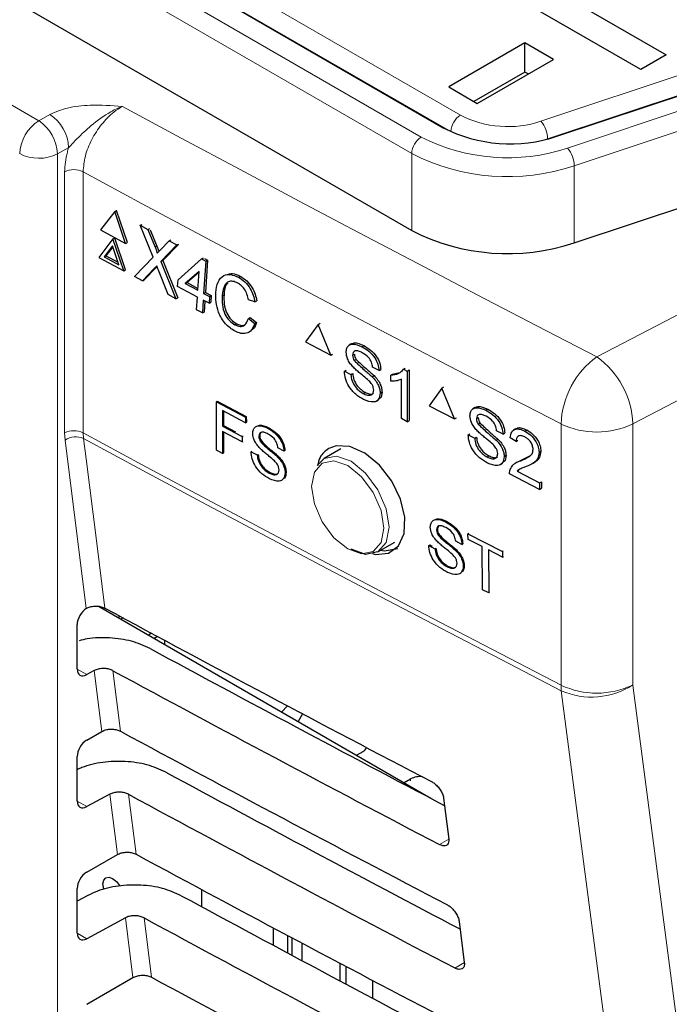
# Paper-space layout 'Blatt2' of a CAD drawing. Header units: millimetres. Extents: x 5 to 418, y 2 to 292.
# Tile 30 of 60: x 78 to 90, y 147 to 165. Entities that reach past the tile are written whole.
import ezdxf

# ---------------------------------------------------------------- set-up
doc = ezdxf.new("R2010")
doc.units = ezdxf.units.MM

psp = doc.layouts.new('Blatt2')

# ---------------------------------------------------------------- linework, layer by layer
at = {"color": 7, "linetype": 'Continuous', "lineweight": 25}
for p, q in [((53.063, 181.807), (85.912, 162.843)), ((52.586, 179.836), (85.328, 160.935)), ((86.161, 166.439), (90.05, 164.194)), ((89.583, 163.924), (85.694, 166.169)), ((88.024, 162.683), (95.495, 165.173)), ((87.43, 164.416), (86.016, 163.6)), ((87.96, 164.11), (87.43, 164.416)), ((87.43, 163.876), (87.43, 164.416)), ((86.546, 163.293), (87.96, 164.11)), ((90.05, 164.194), (89.583, 163.924)), ((87.43, 163.876), (86.483, 163.33)), ((87.493, 163.84), (87.43, 163.876)), ((86.016, 163.6), (86.546, 163.293)), ((88.346, 160.705), (95.484, 163.085)), ((79.813, 161.286), (79.55, 160.945)), ((79.813, 161.286), (79.847, 161.304)), ((80.016, 160.695), (79.813, 161.286)), ((80.05, 160.713), (79.847, 161.304)), ((80.288, 161.032), (80.321, 161.049)), ((80.528, 160.438), (80.288, 161.032)), ((80.288, 161.032), (80.431, 160.955)), ((80.431, 160.955), (80.464, 160.972)), ((80.431, 160.955), (80.563, 160.629)), ((79.78, 160.778), (79.518, 160.436)), ((79.55, 160.945), (80.016, 160.695)), ((79.78, 160.778), (79.814, 160.795)), ((79.983, 160.187), (79.78, 160.778)), ((80.017, 160.205), (79.814, 160.795)), ((80.475, 160.95), (80.597, 160.647)), ((79.772, 160.65), (79.617, 160.449)), ((79.779, 160.632), (79.651, 160.466)), ((79.892, 160.301), (79.772, 160.65)), ((80.016, 160.695), (80.05, 160.713)), ((80.662, 160.576), (80.824, 160.745)), ((80.969, 160.667), (80.672, 160.359)), ((80.99, 160.671), (80.706, 160.377)), ((80.824, 160.745), (80.857, 160.762)), ((80.824, 160.745), (80.969, 160.667)), ((80.969, 160.667), (81.002, 160.684)), ((79.518, 160.436), (79.983, 160.187)), ((79.617, 160.449), (79.651, 160.466)), ((79.617, 160.449), (79.892, 160.301)), ((79.651, 160.466), (79.877, 160.345)), ((80.183, 160.08), (80.528, 160.438)), ((80.99, 160.023), (81.428, 160.408)), ((81.428, 160.408), (81.462, 160.426)), ((81.428, 160.408), (81.504, 160.368)), ((81.481, 160.416), (81.538, 160.386)), ((80.549, 160.231), (80.328, 160.002)), ((80.583, 160.249), (80.362, 160.02)), ((80.597, 160.265), (80.583, 160.249)), ((80.672, 160.359), (80.706, 160.377)), ((80.672, 160.359), (80.95, 159.669)), ((80.706, 160.377), (80.984, 159.687)), ((81.504, 160.368), (81.465, 159.768)), ((81.538, 160.386), (81.499, 159.786)), ((81.504, 160.368), (81.538, 160.386)), ((79.983, 160.187), (80.017, 160.205)), ((80.328, 160.002), (80.183, 160.08)), ((80.807, 159.746), (80.624, 160.2)), ((81.38, 160.177), (81.123, 159.951)), ((81.379, 160.164), (81.157, 159.969)), ((81.357, 159.826), (81.38, 160.177)), ((82.11, 160.069), (82.144, 160.087)), ((80.328, 160.002), (80.362, 160.02)), ((80.982, 159.898), (80.99, 160.023)), ((81.349, 159.701), (80.982, 159.898)), ((81.123, 159.951), (81.157, 159.969)), ((81.123, 159.951), (81.357, 159.826)), ((81.157, 159.969), (81.359, 159.861)), ((80.95, 159.669), (80.807, 159.746)), ((80.95, 159.669), (80.984, 159.687)), ((81.334, 159.463), (81.349, 159.701)), ((81.465, 159.768), (81.499, 159.786)), ((81.465, 159.768), (81.573, 159.71)), ((81.499, 159.786), (81.607, 159.728)), ((81.573, 159.71), (81.565, 159.585)), ((81.573, 159.71), (81.607, 159.728)), ((81.607, 159.728), (81.599, 159.603)), ((81.809, 159.721), (81.843, 159.739)), ((81.457, 159.643), (81.442, 159.405)), ((81.565, 159.585), (81.457, 159.643)), ((81.489, 159.626), (81.476, 159.423)), ((81.565, 159.585), (81.599, 159.603)), ((82.417, 159.612), (82.296, 159.646)), ((82.417, 159.612), (82.451, 159.629)), ((81.442, 159.405), (81.334, 159.463)), ((81.442, 159.405), (81.476, 159.423)), ((82.296, 159.304), (82.33, 159.322)), ((82.33, 159.322), (82.447, 159.226)), ((82.044, 159.186), (82.078, 159.204)), ((82.296, 159.304), (82.413, 159.208)), ((82.413, 159.208), (82.447, 159.226)), ((83.593, 159.193), (83.358, 158.868)), ((83.593, 159.193), (83.626, 159.214)), ((83.828, 158.621), (83.593, 159.193)), ((83.358, 158.868), (83.828, 158.621)), ((84.203, 158.831), (84.166, 158.807)), ((84.406, 158.778), (84.439, 158.799)), ((83.828, 158.621), (83.86, 158.642)), ((84.231, 158.622), (84.263, 158.642)), ((84.261, 158.523), (84.294, 158.543)), ((84.721, 158.336), (84.601, 158.399)), ((84.078, 158.324), (84.111, 158.345)), ((84.078, 158.324), (84.198, 158.261)), ((84.198, 158.261), (84.231, 158.282)), ((84.596, 158.221), (84.628, 158.242)), ((84.721, 158.336), (84.754, 158.356)), ((84.939, 158.251), (84.972, 158.272)), ((84.939, 158.14), (84.939, 158.251)), ((84.973, 158.272), (85.108, 158.303)), ((85.174, 158.362), (85.208, 158.383)), ((85.174, 158.362), (85.245, 158.325)), ((85.245, 158.325), (85.278, 158.347)), ((85.245, 158.325), (85.245, 157.386)), ((85.278, 158.347), (85.278, 157.408)), ((85.136, 157.444), (85.136, 158.175)), ((85.888, 158.012), (85.921, 158.033)), ((84.429, 157.911), (84.462, 157.932)), ((84.743, 157.916), (84.776, 157.937)), ((85.888, 158.012), (85.652, 157.685)), ((86.125, 157.44), (85.888, 158.012)), ((81.701, 157.759), (81.717, 157.769)), ((81.703, 156.86), (81.701, 157.759)), ((81.701, 157.759), (82.24, 157.473)), ((81.717, 157.769), (82.257, 157.484)), ((84.674, 157.77), (84.711, 157.794)), ((85.652, 157.685), (86.125, 157.44)), ((82.241, 157.369), (81.815, 157.595)), ((81.815, 157.595), (81.816, 157.306)), ((81.832, 157.586), (81.833, 157.317)), ((82.24, 157.473), (82.257, 157.484)), ((82.257, 157.484), (82.258, 157.38)), ((86.501, 157.651), (86.464, 157.627)), ((86.706, 157.599), (86.739, 157.62)), ((81.816, 157.306), (81.833, 157.317)), ((81.816, 157.306), (82.179, 157.114)), ((81.833, 157.317), (82.054, 157.2)), ((82.24, 157.473), (82.241, 157.369)), ((82.241, 157.369), (82.258, 157.38)), ((85.245, 157.386), (85.136, 157.444)), ((85.245, 157.386), (85.278, 157.408)), ((86.125, 157.44), (86.157, 157.461)), ((86.53, 157.442), (86.562, 157.463)), ((86.561, 157.343), (86.593, 157.364)), ((82.179, 157.011), (81.816, 157.203)), ((81.816, 157.203), (81.817, 156.8)), ((81.833, 157.194), (81.834, 156.81)), ((82.179, 157.114), (82.196, 157.125)), ((82.49, 157.115), (82.507, 157.126)), ((82.656, 157.265), (82.673, 157.275)), ((86.377, 157.144), (86.409, 157.165)), ((86.377, 157.144), (86.497, 157.082)), ((87.024, 157.158), (86.903, 157.22)), ((87.024, 157.158), (87.056, 157.179)), ((87.254, 157.256), (87.217, 157.233)), ((87.429, 157.212), (87.462, 157.233)), ((82.179, 157.114), (82.179, 157.011)), ((82.179, 157.011), (82.196, 157.021)), ((82.519, 157.02), (82.536, 157.031)), ((86.497, 157.082), (86.529, 157.103)), ((86.897, 157.043), (86.929, 157.064)), ((87.265, 157.021), (87.155, 157.09)), ((87.265, 157.021), (87.297, 157.042)), ((81.817, 156.8), (81.703, 156.86)), ((81.817, 156.8), (81.834, 156.81)), ((82.346, 156.831), (82.362, 156.841)), ((82.346, 156.831), (82.46, 156.77)), ((82.46, 156.77), (82.476, 156.781)), ((82.957, 156.841), (82.843, 156.901)), ((82.957, 156.841), (82.974, 156.851)), ((84.013, 156.882), (83.701, 156.702)), ((86.729, 156.733), (86.762, 156.753)), ((87.045, 156.739), (87.078, 156.76)), ((87.386, 156.686), (87.532, 156.759)), ((87.692, 156.816), (87.726, 156.838)), ((82.838, 156.731), (82.855, 156.742)), ((83.574, 156.576), (83.701, 156.702)), ((86.977, 156.593), (87.013, 156.616)), ((87.283, 156.637), (87.246, 156.614)), ((87.353, 156.664), (87.386, 156.685)), ((87.581, 156.616), (87.618, 156.64)), ((82.68, 156.435), (82.697, 156.445)), ((82.979, 156.44), (82.996, 156.45)), ((87.703, 156.131), (87.144, 156.421)), ((87.285, 156.468), (87.318, 156.489)), ((87.285, 156.468), (87.703, 156.251)), ((87.703, 156.251), (87.737, 156.273)), ((87.703, 156.251), (87.703, 156.131)), ((87.737, 156.273), (87.737, 156.152)), ((87.703, 156.131), (87.737, 156.152)), ((85.955, 155.531), (85.971, 155.542)), ((85.788, 155.378), (85.805, 155.389)), ((85.818, 155.283), (85.835, 155.294)), ((86.373, 155.307), (86.39, 155.317)), ((86.374, 155.202), (86.373, 155.307)), ((86.373, 155.307), (87.013, 154.981)), ((84.701, 154.97), (85.013, 155.15)), ((86.26, 155.111), (86.145, 155.169)), ((86.26, 155.111), (86.277, 155.121)), ((86.636, 155.069), (86.374, 155.202)), ((85.645, 155.09), (85.662, 155.101)), ((85.645, 155.09), (85.76, 155.031)), ((85.662, 155.101), (85.71, 155.076)), ((85.76, 155.031), (85.777, 155.042)), ((86.141, 154.999), (86.157, 155.009)), ((86.644, 154.271), (86.636, 155.069)), ((87.014, 154.877), (86.752, 155.011)), ((86.752, 155.011), (86.759, 154.213)), ((87.013, 154.981), (87.029, 154.992)), ((87.013, 154.981), (87.014, 154.877)), ((87.014, 154.877), (87.03, 154.888)), ((85.985, 154.699), (86.001, 154.709)), ((86.285, 154.709), (86.301, 154.719)), ((86.759, 154.213), (86.644, 154.271)), ((86.759, 154.213), (86.775, 154.223)), ((79.286, 153.923), (79.293, 153.926)), ((79.512, 153.963), (85.683, 150.4)), ((79.89, 153.789), (79.89, 153.744)), ((79.968, 153.747), (79.926, 153.723)), ((79.116, 152.8), (79.116, 153.624)), ((80.499, 153.462), (80.439, 153.427)), ((80.609, 153.403), (80.545, 153.366)), ((80.739, 153.333), (80.739, 153.254)), ((79.432, 152.769), (79.293, 152.695)), ((83.021, 152.116), (82.913, 151.999)), ((83.3, 151.969), (83.218, 151.823)), ((79.293, 151.477), (79.575, 151.64)), ((79.116, 150.351), (79.116, 151.174)), ((84.301, 151.198), (84.424, 151.269)), ((85.308, 150.758), (85.185, 150.688)), ((79.722, 150.476), (79.293, 150.245)), ((85.919, 150.405), (86.015, 149.643)), ((79.293, 149.027), (79.863, 149.356)), ((79.116, 147.901), (79.116, 148.725)), ((79.317, 148.597), (79.116, 148.489)), ((81.423, 148.709), (81.423, 148.391)), ((80.012, 148.182), (79.293, 147.795)), ((82.759, 147.672), (82.759, 147.996)), ((86.208, 148.117), (86.304, 147.354)), ((83.019, 147.857), (83.019, 147.533)), ((83.108, 147.486), (83.108, 147.81)), ((83.29, 147.714), (83.29, 147.389)), ((84, 147.01), (84, 147.338)), ((84.106, 147.282), (84.106, 146.953)), ((79.293, 146.578), (80.152, 147.073)), ((84.601, 147.021), (84.601, 146.69))]:
    psp.add_line(p, q, dxfattribs=at)
at = {"color": 7, "linetype": 'Continuous', "lineweight": 18}
for p, q in [((52.763, 181.572), (85.505, 162.67)), ((85.328, 162.364), (52.586, 181.265)), ((56.117, 175.839), (78.403, 162.973)), ((70.733, 172.023), (86.232, 163.076)), ((86.055, 162.773), (70.553, 171.723)), ((87.727, 162.962), (95.198, 165.452)), ((95.323, 165.126), (87.852, 162.637)), ((88.221, 162.464), (95.359, 164.843)), ((95.484, 164.514), (88.346, 162.134)), ((78.403, 162.973), (78.612, 163.09)), ((86.094, 162.752), (86.055, 162.773)), ((86.055, 162.773), (86.055, 162.769)), ((87.852, 162.637), (87.798, 162.619)), ((87.852, 162.637), (87.852, 162.632)), ((88.765, 158.593), (96.533, 162.63)), ((78.959, 162.474), (78.75, 162.357)), ((78.75, 162.357), (78.75, 128.198)), ((85.328, 160.935), (85.328, 162.364)), ((88.346, 162.134), (88.346, 160.705)), ((78.884, 157.179), (78.884, 162.023)), ((79.228, 162.025), (79.228, 157.18)), ((97.241, 161.405), (89.434, 157.347)), ((80.563, 160.629), (80.597, 160.647)), ((80.549, 160.231), (80.583, 160.249)), ((88.1, 152.5), (88.1, 157.345)), ((89.434, 157.347), (89.434, 152.502)), ((78.892, 157.048), (78.884, 157.179)), ((79.228, 157.18), (79.235, 157.075)), ((79.286, 153.923), (78.892, 157.048)), ((79.116, 152.797), (79.293, 152.695)), ((79.575, 151.64), (79.432, 152.769)), ((79.779, 152.769), (79.921, 151.645)), ((85.308, 150.721), (85.308, 150.758)), ((79.863, 149.356), (79.722, 150.476)), ((80.069, 150.475), (80.209, 149.362)), ((79.116, 150.347), (79.293, 150.245)), ((86.015, 149.639), (85.842, 149.542)), ((80.152, 147.073), (80.012, 148.182)), ((80.358, 148.181), (80.498, 147.079)), ((79.116, 147.897), (79.293, 147.795)), ((86.305, 147.351), (86.127, 147.251))]:
    psp.add_line(p, q, dxfattribs=at)
at = {"color": 7, "linetype": 'Continuous', "lineweight": 18, "flags": 128}
for points in [[(79.958, 163.238), (81.048, 162.651), (82.141, 162.065), (83.238, 161.482), (84.337, 160.9), (85.44, 160.32), (86.545, 159.743), (87.654, 159.167), (88.765, 158.593)], [(88.1, 157.345), (86.98, 157.924), (85.864, 158.504), (84.75, 159.086), (83.64, 159.67), (82.532, 160.256), (81.428, 160.844), (80.326, 161.433), (79.228, 162.025)], [(79.228, 157.18), (80.326, 156.589), (81.428, 155.999), (82.532, 155.411), (83.64, 154.825), (84.75, 154.241), (85.864, 153.659), (86.98, 153.079), (88.1, 152.5)], [(79.235, 157.075), (79.282, 156.697), (79.473, 155.185), (79.632, 153.928)], [(88.105, 152.396), (86.986, 152.974), (85.87, 153.554), (84.756, 154.136), (83.646, 154.72), (82.538, 155.306), (81.434, 155.894), (80.333, 156.484), (79.235, 157.075)], [(84.139, 155.027), (84.395, 154.937), (84.613, 154.98), (84.758, 155.147), (84.809, 155.413), (84.758, 155.739), (84.613, 156.074), (84.395, 156.367), (84.139, 156.574), (83.882, 156.663), (83.665, 156.621), (83.52, 156.453), (83.469, 156.187), (83.52, 155.861), (83.665, 155.527), (83.882, 155.233), (84.139, 155.027)], [(83.701, 156.702), (83.701, 156.702), (83.931, 156.747), (84.201, 156.653), (84.472, 156.434), (84.701, 156.125), (84.854, 155.771), (84.908, 155.428), (84.854, 155.146), (84.701, 154.97), (84.701, 154.97)], [(91.646, 125.345), (91.447, 126.86), (90.654, 132.922), (88.105, 152.396)], [(89.434, 152.502), (91.205, 138.972), (92.974, 125.452)]]:
    psp.add_lwpolyline(points, dxfattribs=at)
at = {"color": 7, "linetype": 'Continuous', "lineweight": 25, "flags": 128}
for points in [[(84.603, 154.943), (84.653, 154.926), (84.897, 154.949), (85.082, 155.083), (85.186, 155.314), (85.199, 155.614), (85.12, 155.95), (84.956, 156.284), (84.727, 156.58), (84.458, 156.803), (84.179, 156.928), (83.923, 156.941), (83.787, 156.891), (83.787, 156.891)], [(84.701, 154.97), (84.472, 154.925), (84.201, 155.02)], [(84.755, 155.001), (84.818, 154.992), (85.069, 155.038)], [(79.615, 148.706), (79.61, 148.723), (79.596, 148.81), (79.61, 148.881), (79.648, 148.926), (79.707, 148.938), (79.775, 148.914), (79.844, 148.858), (79.902, 148.78), (79.906, 148.773)]]:
    psp.add_lwpolyline(points, dxfattribs=at)
at = {"color": 7, "linetype": 'Continuous', "lineweight": 18}
for centre, radius, start, end in [((78.817, 162.326), 0.768, 122.6055, 177.3945), ((77.971, 162.324), 0.78, 2.4792, 56.3611), ((78.179, 162.44), 0.78, 2.4792, 56.3611), ((86.44, 162.751), 0.385, 122.6523, 176.7703), ((87.115, 164.805), 1.942, 242.9385, 288.3691), ((87.333, 162.624), 0.519, 1.3792, 40.6263), ((85.712, 162.346), 0.384, 122.6055, 177.3945), ((87.109, 165.811), 3.527, 242.9385, 288.3691), ((87.827, 162.126), 0.519, 0.9539, 40.6395), ((78.403, 163.045), 0.77, 242.6565, 296.7662), ((87.111, 165.853), 3.919, 242.9385, 288.3691), ((79.058, 161.678), 0.387, 63.8368, 116.6779), ((89.718, 157.283), 1.619, 126.0261, 177.8015), ((87.824, 157.284), 1.612, 2.2312, 54.2597), ((88.765, 158.758), 1.562, 244.78, 295.3751), ((79.058, 156.833), 0.387, 63.8368, 116.6779), ((79.088, 156.759), 0.349, 65.0933, 124.1373), ((88.765, 153.913), 1.562, 244.78, 295.3751), ((88.997, 152.499), 0.897, 179.8785, 186.5632), ((88.671, 153.688), 1.41, 246.3585, 302.7876)]:
    psp.add_arc(centre, radius, start, end, dxfattribs=at)
at = {"color": 7, "linetype": 'Continuous', "lineweight": 25}
for centre, radius, start, end in [((87.16, 165.286), 2.743, 242.9385, 288.3691), ((87.111, 164.425), 3.919, 242.9385, 288.3691), ((84.357, 151.399), 0.146, 296.9982, 336.5981), ((85.482, 150.427), 0.375, 83.0931, 117.6932)]:
    psp.add_arc(centre, radius, start, end, dxfattribs=at)
for centre, major_axis, ratio, start_param, end_param in [((79.296, 153.724), (0.128, 0.215), 0.587369, 0.847258, 2.36515), ((421.746, 372.039), (500.587, 7.703), 0.587275, 3.950946, 3.967413), ((420.098, 355.62), (497.046, -7.384), 0.567125, 3.968584, 3.983526), ((79.296, 152.9), (0.128, 0.215), 0.587369, 2.36515, 3.918493), ((420.097, 355.619), (498.055, -7.399), 0.567125, 3.968582, 3.985126), ((421.745, 369.589), (500.185, 7.697), 0.587275, 3.950986, 3.967453), ((79.296, 151.274), (0.128, 0.215), 0.587369, 0.811807, 2.36515), ((420.099, 353.171), (496.644, -7.378), 0.567125, 3.968625, 3.983579), ((420.097, 353.17), (497.653, -7.393), 0.567125, 3.968623, 3.985166), ((79.296, 150.451), (0.128, 0.215), 0.587369, 2.36515, 3.918493), ((421.745, 367.139), (499.784, 7.691), 0.587275, 3.951027, 3.967493), ((79.296, 148.825), (0.128, 0.215), 0.587369, 0.811807, 2.36515), ((420.1, 350.722), (496.243, -7.372), 0.567125, 3.968666, 3.983632), ((420.098, 350.721), (497.252, -7.387), 0.567125, 3.968664, 3.985207), ((79.296, 148.001), (0.128, 0.215), 0.587369, 2.36515, 3.918493), ((421.744, 364.689), (499.382, 7.684), 0.587275, 3.951067, 3.967532)]:
    psp.add_ellipse(centre, major_axis=major_axis, ratio=ratio, start_param=start_param, end_param=end_param, dxfattribs=at)
at = {"color": 7, "linetype": 'Continuous', "lineweight": 18}
for points, knots in [([(78.612, 163.09), (78.715, 163.134), (78.935, 163.229), (79.415, 163.273), (79.757, 163.252), (79.956, 163.238), (79.958, 163.238)], [0, 0, 0, 0, 0.270433, 0.574379, 0.997264, 1, 1, 1, 1]), ([(79.958, 163.238), (79.956, 163.238), (79.883, 163.211), (79.683, 163.117), (79.397, 162.906), (79.141, 162.672), (79.01, 162.529), (78.959, 162.474)], [0, 0, 0, 0, 0.003577, 0.201161, 0.547594, 0.825502, 1, 1, 1, 1]), ([(79.958, 163.238), (79.904, 163.205), (79.768, 163.121), (79.563, 162.911), (79.378, 162.626), (79.252, 162.313), (79.236, 162.121), (79.228, 162.025)], [0, 0, 0, 0, 0.142149, 0.356934, 0.571413, 0.78572, 1, 1, 1, 1]), ([(78.884, 162.023), (78.892, 162.143), (78.903, 162.29), (78.95, 162.445), (78.959, 162.474)], [0, 0, 0, 0, 0.818315, 1, 1, 1, 1])]:
    psp.add_open_spline(points, degree=3, knots=knots, dxfattribs=at)
at = {"color": 7, "linetype": 'Continuous', "lineweight": 25}
for points, knots in [([(80.563, 160.629), (80.571, 160.608), (80.583, 160.577), (80.597, 160.538), (80.599, 160.521), (80.601, 160.513)], [0, 0, 0, 0, 0.561277, 0.781763, 1, 1, 1, 1]), ([(80.597, 160.647), (80.605, 160.626), (80.616, 160.595), (80.63, 160.561), (80.631, 160.549), (80.632, 160.546)], [0, 0, 0, 0, 0.642738, 0.895224, 1, 1, 1, 1]), ([(80.601, 160.513), (80.612, 160.525), (80.632, 160.546), (80.653, 160.567), (80.662, 160.576)], [0, 0, 0, 0, 0.56, 1, 1, 1, 1]), ([(80.593, 160.277), (80.584, 160.268), (80.57, 160.253), (80.555, 160.238), (80.549, 160.231)], [0, 0, 0, 0, 0.560002, 1, 1, 1, 1]), ([(80.624, 160.2), (80.618, 160.214), (80.607, 160.24), (80.597, 160.265), (80.593, 160.277)], [0, 0, 0, 0, 0.56, 1, 1, 1, 1]), ([(81.69, 159.784), (81.699, 159.852), (81.717, 159.988), (81.822, 160.11), (81.966, 160.13), (82.062, 160.089), (82.11, 160.069)], [0, 0, 0, 0, 0.280492, 0.55957, 0.779615, 1, 1, 1, 1]), ([(81.926, 160.124), (81.951, 160.13), (82.017, 160.146), (82.095, 160.11), (82.144, 160.087)], [0, 0, 0, 0, 0.372035, 1, 1, 1, 1]), ([(82.11, 160.069), (82.151, 160.043), (82.233, 159.992), (82.33, 159.867), (82.391, 159.735), (82.408, 159.653), (82.417, 159.612)], [0, 0, 0, 0, 0.280081, 0.559449, 0.779549, 1, 1, 1, 1]), ([(82.144, 160.087), (82.185, 160.061), (82.267, 160.01), (82.364, 159.885), (82.425, 159.753), (82.442, 159.671), (82.451, 159.629)], [0, 0, 0, 0, 0.2800806, 0.5594487, 0.7795488, 1, 1, 1, 1]), ([(82.097, 159.96), (82.067, 159.973), (82.007, 160), (81.924, 159.991), (81.835, 159.915), (81.82, 159.801), (81.809, 159.721)], [0, 0, 0, 0, 0.187223, 0.373906, 0.560736, 1, 1, 1, 1]), ([(81.908, 159.957), (81.906, 159.955), (81.855, 159.914), (81.849, 159.825), (81.843, 159.739)], [0, 0, 0, 0, 0.04544, 1, 1, 1, 1]), ([(82.296, 159.646), (82.289, 159.681), (82.274, 159.752), (82.226, 159.849), (82.162, 159.92), (82.119, 159.946), (82.097, 159.96)], [0, 0, 0, 0, 0.280553, 0.559739, 0.779654, 1, 1, 1, 1]), ([(82.048, 159.068), (81.985, 159.107), (81.86, 159.185), (81.737, 159.405), (81.69, 159.609), (81.69, 159.726), (81.69, 159.784)], [0, 0, 0, 0, 0.279955, 0.558088, 0.778912, 1, 1, 1, 1]), ([(81.809, 159.721), (81.808, 159.668), (81.806, 159.561), (81.846, 159.394), (81.939, 159.258), (82.009, 159.21), (82.044, 159.186)], [0, 0, 0, 0, 0.281245, 0.560716, 0.780138, 1, 1, 1, 1]), ([(81.843, 159.739), (81.842, 159.685), (81.84, 159.578), (81.88, 159.412), (81.972, 159.276), (82.043, 159.228), (82.078, 159.204)], [0, 0, 0, 0, 0.281245, 0.560716, 0.780138, 1, 1, 1, 1]), ([(82.044, 159.186), (82.077, 159.173), (82.142, 159.145), (82.246, 159.175), (82.277, 159.255), (82.296, 159.304)], [0, 0, 0, 0, 0.280711, 0.560905, 1, 1, 1, 1]), ([(82.413, 159.208), (82.396, 159.166), (82.362, 159.081), (82.266, 159.02), (82.155, 159.019), (82.084, 159.051), (82.048, 159.068)], [0, 0, 0, 0, 0.280256, 0.559546, 0.779589, 1, 1, 1, 1]), ([(82.078, 159.204), (82.112, 159.189), (82.172, 159.162), (82.22, 159.183), (82.241, 159.193)], [0, 0, 0, 0, 0.553095, 1, 1, 1, 1]), ([(82.447, 159.226), (82.433, 159.179), (82.416, 159.125), (82.377, 159.102), (82.372, 159.099)], [0, 0, 0, 0, 0.865837, 1, 1, 1, 1]), ([(84.111, 158.676), (84.114, 158.704), (84.119, 158.758), (84.162, 158.812), (84.254, 158.842), (84.343, 158.804), (84.406, 158.778)], [0, 0, 0, 0, 0.187029, 0.374124, 0.56114, 1, 1, 1, 1]), ([(84.204, 158.83), (84.223, 158.838), (84.287, 158.867), (84.376, 158.828), (84.44, 158.799)], [0, 0, 0, 0, 0.279492, 1, 1, 1, 1]), ([(84.406, 158.778), (84.448, 158.753), (84.532, 158.703), (84.641, 158.587), (84.708, 158.452), (84.717, 158.374), (84.721, 158.336)], [0, 0, 0, 0, 0.280797, 0.560151, 0.779877, 1, 1, 1, 1]), ([(84.44, 158.799), (84.482, 158.774), (84.566, 158.724), (84.675, 158.608), (84.741, 158.473), (84.75, 158.396), (84.755, 158.357)], [0, 0, 0, 0, 0.280797, 0.560151, 0.779877, 1, 1, 1, 1]), ([(84.236, 158.407), (84.217, 158.429), (84.179, 158.473), (84.124, 158.568), (84.116, 158.635), (84.111, 158.676)], [0, 0, 0, 0, 0.2814452, 0.5622732, 1, 1, 1, 1]), ([(84.411, 158.667), (84.388, 158.679), (84.341, 158.701), (84.28, 158.707), (84.238, 158.678), (84.233, 158.641), (84.231, 158.622)], [0, 0, 0, 0, 0.28129, 0.56082, 0.78068, 1, 1, 1, 1]), ([(84.231, 158.622), (84.232, 158.603), (84.235, 158.571), (84.253, 158.537), (84.261, 158.523)], [0, 0, 0, 0, 0.559617, 1, 1, 1, 1]), ([(84.264, 158.643), (84.266, 158.625), (84.268, 158.592), (84.287, 158.559), (84.295, 158.544)], [0, 0, 0, 0, 0.5596169, 1, 1, 1, 1]), ([(84.601, 158.399), (84.597, 158.429), (84.588, 158.49), (84.519, 158.603), (84.452, 158.643), (84.411, 158.667)], [0, 0, 0, 0, 0.281097, 0.560287, 1, 1, 1, 1]), ([(84.533, 158.147), (84.499, 158.177), (84.444, 158.226), (84.365, 158.289), (84.299, 158.344), (84.257, 158.386), (84.236, 158.407)], [0, 0, 0, 0, 0.339939, 0.560025, 0.780082, 1, 1, 1, 1]), ([(84.261, 158.523), (84.323, 158.465), (84.433, 158.36), (84.546, 158.264), (84.596, 158.221)], [0, 0, 0, 0, 0.558382, 1, 1, 1, 1]), ([(84.295, 158.544), (84.356, 158.486), (84.467, 158.382), (84.579, 158.285), (84.629, 158.242)], [0, 0, 0, 0, 0.558382, 1, 1, 1, 1]), ([(84.434, 157.8), (84.385, 157.829), (84.286, 157.886), (84.161, 158.03), (84.091, 158.189), (84.082, 158.279), (84.078, 158.324)], [0, 0, 0, 0, 0.280814, 0.559563, 0.77962, 1, 1, 1, 1]), ([(84.198, 158.261), (84.203, 158.223), (84.212, 158.147), (84.275, 158.035), (84.353, 157.957), (84.404, 157.927), (84.429, 157.911)], [0, 0, 0, 0, 0.280632, 0.5586744, 0.7791973, 1, 1, 1, 1]), ([(84.232, 158.283), (84.236, 158.244), (84.246, 158.168), (84.309, 158.057), (84.386, 157.979), (84.437, 157.948), (84.463, 157.933)], [0, 0, 0, 0, 0.280632, 0.5586744, 0.7791973, 1, 1, 1, 1]), ([(84.596, 158.221), (84.618, 158.197), (84.663, 158.148), (84.712, 158.064), (84.739, 157.984), (84.742, 157.939), (84.743, 157.916)], [0, 0, 0, 0, 0.280371, 0.559909, 0.779859, 1, 1, 1, 1]), ([(84.629, 158.242), (84.652, 158.218), (84.697, 158.169), (84.745, 158.086), (84.773, 158.005), (84.775, 157.96), (84.777, 157.938)], [0, 0, 0, 0, 0.280371, 0.559909, 0.779859, 1, 1, 1, 1]), ([(84.939, 158.251), (84.992, 158.256), (85.087, 158.266), (85.148, 158.333), (85.174, 158.362)], [0, 0, 0, 0, 0.560427, 1, 1, 1, 1]), ([(84.623, 157.973), (84.622, 157.99), (84.619, 158.024), (84.588, 158.09), (84.554, 158.126), (84.533, 158.147)], [0, 0, 0, 0, 0.280089, 0.55997, 1, 1, 1, 1]), ([(85.136, 158.175), (85.102, 158.162), (85.042, 158.138), (84.971, 158.14), (84.939, 158.14)], [0, 0, 0, 0, 0.559686, 1, 1, 1, 1]), ([(84.429, 157.911), (84.454, 157.9), (84.505, 157.876), (84.571, 157.876), (84.615, 157.911), (84.62, 157.953), (84.623, 157.973)], [0, 0, 0, 0, 0.280917, 0.560813, 0.780502, 1, 1, 1, 1]), ([(84.743, 157.916), (84.736, 157.874), (84.723, 157.79), (84.607, 157.731), (84.5, 157.774), (84.434, 157.8)], [0, 0, 0, 0, 0.279942, 0.56008, 1, 1, 1, 1]), ([(84.463, 157.933), (84.488, 157.922), (84.538, 157.899), (84.595, 157.893), (84.614, 157.911), (84.617, 157.915)], [0, 0, 0, 0, 0.449079, 0.896524, 1, 1, 1, 1]), ([(84.777, 157.938), (84.772, 157.892), (84.766, 157.828), (84.72, 157.809), (84.707, 157.803)], [0, 0, 0, 0, 0.704788, 1, 1, 1, 1]), ([(86.503, 157.65), (86.521, 157.658), (86.586, 157.687), (86.676, 157.649), (86.74, 157.621)], [0, 0, 0, 0, 0.281316, 1, 1, 1, 1]), ([(86.409, 157.496), (86.412, 157.524), (86.418, 157.579), (86.461, 157.632), (86.553, 157.663), (86.643, 157.625), (86.706, 157.599)], [0, 0, 0, 0, 0.187029, 0.374124, 0.56114, 1, 1, 1, 1]), ([(86.536, 157.228), (86.516, 157.25), (86.478, 157.293), (86.423, 157.388), (86.415, 157.455), (86.409, 157.496)], [0, 0, 0, 0, 0.281445, 0.562273, 1, 1, 1, 1]), ([(86.711, 157.488), (86.688, 157.5), (86.641, 157.522), (86.58, 157.528), (86.538, 157.499), (86.533, 157.461), (86.53, 157.442)], [0, 0, 0, 0, 0.28129, 0.56082, 0.78068, 1, 1, 1, 1]), ([(86.706, 157.599), (86.749, 157.574), (86.833, 157.525), (86.943, 157.409), (87.01, 157.274), (87.019, 157.197), (87.024, 157.158)], [0, 0, 0, 0, 0.280797, 0.560151, 0.779877, 1, 1, 1, 1]), ([(86.903, 157.22), (86.898, 157.251), (86.889, 157.312), (86.82, 157.424), (86.753, 157.464), (86.711, 157.488)], [0, 0, 0, 0, 0.281097, 0.560287, 1, 1, 1, 1]), ([(86.74, 157.621), (86.782, 157.596), (86.867, 157.546), (86.976, 157.43), (87.043, 157.296), (87.052, 157.218), (87.057, 157.179)], [0, 0, 0, 0, 0.280797, 0.560151, 0.779877, 1, 1, 1, 1]), ([(82.376, 157.167), (82.379, 157.193), (82.384, 157.246), (82.424, 157.297), (82.512, 157.326), (82.597, 157.29), (82.656, 157.265)], [0, 0, 0, 0, 0.187029, 0.374124, 0.56114, 1, 1, 1, 1]), ([(82.473, 157.312), (82.483, 157.316), (82.537, 157.339), (82.612, 157.304), (82.673, 157.275)], [0, 0, 0, 0, 0.180423, 1, 1, 1, 1]), ([(86.53, 157.442), (86.532, 157.424), (86.534, 157.391), (86.553, 157.358), (86.561, 157.343)], [0, 0, 0, 0, 0.559617, 1, 1, 1, 1]), ([(86.561, 157.343), (86.623, 157.285), (86.733, 157.182), (86.847, 157.085), (86.897, 157.043)], [0, 0, 0, 0, 0.558382, 1, 1, 1, 1]), ([(86.563, 157.464), (86.565, 157.445), (86.568, 157.413), (86.586, 157.38), (86.594, 157.365)], [0, 0, 0, 0, 0.559617, 1, 1, 1, 1]), ([(86.594, 157.365), (86.656, 157.307), (86.767, 157.203), (86.88, 157.107), (86.93, 157.064)], [0, 0, 0, 0, 0.558382, 1, 1, 1, 1]), ([(82.496, 156.91), (82.478, 156.931), (82.441, 156.973), (82.389, 157.064), (82.381, 157.128), (82.376, 157.167)], [0, 0, 0, 0, 0.281445, 0.562273, 1, 1, 1, 1]), ([(82.661, 157.159), (82.639, 157.169), (82.595, 157.191), (82.537, 157.197), (82.497, 157.169), (82.492, 157.133), (82.49, 157.115)], [0, 0, 0, 0, 0.28129, 0.56082, 0.78068, 1, 1, 1, 1]), ([(82.541, 157.191), (82.532, 157.187), (82.512, 157.175), (82.509, 157.144), (82.507, 157.126)], [0, 0, 0, 0, 0.394344, 1, 1, 1, 1]), ([(82.507, 157.126), (82.508, 157.108), (82.511, 157.077), (82.528, 157.045), (82.536, 157.031)], [0, 0, 0, 0, 0.559617, 1, 1, 1, 1]), ([(82.656, 157.265), (82.697, 157.241), (82.777, 157.193), (82.88, 157.081), (82.944, 156.952), (82.953, 156.878), (82.957, 156.841)], [0, 0, 0, 0, 0.280797, 0.560151, 0.779877, 1, 1, 1, 1]), ([(82.843, 156.901), (82.839, 156.93), (82.83, 156.989), (82.764, 157.097), (82.7, 157.135), (82.661, 157.159)], [0, 0, 0, 0, 0.281097, 0.560287, 1, 1, 1, 1]), ([(82.673, 157.275), (82.713, 157.251), (82.794, 157.203), (82.897, 157.092), (82.961, 156.963), (82.97, 156.889), (82.974, 156.851)], [0, 0, 0, 0, 0.280797, 0.560151, 0.779877, 1, 1, 1, 1]), ([(86.735, 156.621), (86.685, 156.65), (86.586, 156.707), (86.46, 156.851), (86.39, 157.009), (86.381, 157.099), (86.377, 157.144)], [0, 0, 0, 0, 0.280814, 0.559563, 0.77962, 1, 1, 1, 1]), ([(86.834, 156.969), (86.8, 156.999), (86.744, 157.047), (86.665, 157.11), (86.599, 157.165), (86.557, 157.207), (86.536, 157.228)], [0, 0, 0, 0, 0.3399393, 0.5600249, 0.7800825, 1, 1, 1, 1]), ([(87.155, 157.09), (87.161, 157.128), (87.174, 157.205), (87.248, 157.259), (87.339, 157.253), (87.399, 157.226), (87.429, 157.212)], [0, 0, 0, 0, 0.280235, 0.558893, 0.779132, 1, 1, 1, 1]), ([(87.261, 157.249), (87.27, 157.258), (87.298, 157.284), (87.374, 157.273), (87.433, 157.247), (87.463, 157.234)], [0, 0, 0, 0, 0.209748, 0.604311, 1, 1, 1, 1]), ([(87.427, 157.105), (87.403, 157.115), (87.356, 157.136), (87.299, 157.123), (87.269, 157.08), (87.266, 157.04), (87.265, 157.021)], [0, 0, 0, 0, 0.28041, 0.559489, 0.779375, 1, 1, 1, 1]), ([(87.429, 157.212), (87.467, 157.19), (87.541, 157.146), (87.63, 157.034), (87.685, 156.917), (87.69, 156.85), (87.692, 156.816)], [0, 0, 0, 0, 0.280482, 0.559644, 0.779749, 1, 1, 1, 1]), ([(87.463, 157.234), (87.5, 157.211), (87.574, 157.167), (87.664, 157.056), (87.718, 156.938), (87.723, 156.871), (87.726, 156.838)], [0, 0, 0, 0, 0.280482, 0.559644, 0.779749, 1, 1, 1, 1]), ([(82.49, 157.115), (82.491, 157.098), (82.494, 157.066), (82.512, 157.034), (82.519, 157.02)], [0, 0, 0, 0, 0.559617, 1, 1, 1, 1]), ([(82.519, 157.02), (82.554, 156.983), (82.61, 156.922), (82.696, 156.856), (82.768, 156.797), (82.815, 156.753), (82.838, 156.731)], [0, 0, 0, 0, 0.3384083, 0.5589741, 0.7795351, 1, 1, 1, 1]), ([(82.536, 157.031), (82.57, 156.994), (82.627, 156.933), (82.713, 156.867), (82.785, 156.808), (82.832, 156.764), (82.855, 156.742)], [0, 0, 0, 0, 0.338408, 0.558974, 0.779535, 1, 1, 1, 1]), ([(86.497, 157.082), (86.502, 157.043), (86.512, 156.967), (86.575, 156.856), (86.653, 156.778), (86.704, 156.748), (86.729, 156.733)], [0, 0, 0, 0, 0.280632, 0.558674, 0.779197, 1, 1, 1, 1]), ([(86.531, 157.103), (86.535, 157.065), (86.545, 156.989), (86.609, 156.878), (86.686, 156.8), (86.737, 156.769), (86.763, 156.754)], [0, 0, 0, 0, 0.280632, 0.558674, 0.779197, 1, 1, 1, 1]), ([(86.925, 156.795), (86.923, 156.812), (86.921, 156.846), (86.889, 156.911), (86.855, 156.947), (86.834, 156.969)], [0, 0, 0, 0, 0.2800885, 0.5599705, 1, 1, 1, 1]), ([(86.897, 157.043), (86.92, 157.019), (86.965, 156.97), (87.014, 156.887), (87.041, 156.807), (87.044, 156.761), (87.045, 156.739)], [0, 0, 0, 0, 0.280371, 0.559909, 0.779859, 1, 1, 1, 1]), ([(86.93, 157.064), (86.953, 157.04), (86.998, 156.991), (87.047, 156.908), (87.075, 156.828), (87.078, 156.783), (87.079, 156.76)], [0, 0, 0, 0, 0.280371, 0.559909, 0.779859, 1, 1, 1, 1]), ([(87.583, 156.872), (87.58, 156.898), (87.574, 156.949), (87.53, 157.022), (87.478, 157.075), (87.444, 157.095), (87.427, 157.105)], [0, 0, 0, 0, 0.27908, 0.558612, 0.779043, 1, 1, 1, 1]), ([(82.685, 156.329), (82.638, 156.356), (82.544, 156.411), (82.425, 156.549), (82.358, 156.701), (82.35, 156.787), (82.346, 156.831)], [0, 0, 0, 0, 0.2808135, 0.5595629, 0.7796198, 1, 1, 1, 1]), ([(82.46, 156.77), (82.464, 156.734), (82.474, 156.66), (82.534, 156.554), (82.607, 156.479), (82.656, 156.45), (82.68, 156.435)], [0, 0, 0, 0, 0.280632, 0.558674, 0.779197, 1, 1, 1, 1]), ([(82.477, 156.781), (82.481, 156.744), (82.491, 156.671), (82.551, 156.565), (82.624, 156.49), (82.673, 156.46), (82.697, 156.446)], [0, 0, 0, 0, 0.280632, 0.558674, 0.779197, 1, 1, 1, 1]), ([(82.778, 156.661), (82.746, 156.689), (82.693, 156.736), (82.619, 156.796), (82.556, 156.85), (82.516, 156.89), (82.496, 156.91)], [0, 0, 0, 0, 0.339939, 0.560025, 0.780082, 1, 1, 1, 1]), ([(83.787, 156.891), (83.725, 156.845), (83.624, 156.771), (83.592, 156.625), (83.579, 156.569)], [0, 0, 0, 0, 0.620461, 1, 1, 1, 1]), ([(86.729, 156.733), (86.755, 156.721), (86.806, 156.698), (86.873, 156.698), (86.916, 156.733), (86.922, 156.775), (86.925, 156.795)], [0, 0, 0, 0, 0.2809172, 0.5608127, 0.7805018, 1, 1, 1, 1]), ([(86.763, 156.754), (86.788, 156.743), (86.839, 156.721), (86.896, 156.715), (86.915, 156.734), (86.918, 156.737)], [0, 0, 0, 0, 0.447952, 0.894275, 1, 1, 1, 1]), ([(87.079, 156.76), (87.074, 156.715), (87.068, 156.651), (87.022, 156.632), (87.009, 156.626)], [0, 0, 0, 0, 0.708021, 1, 1, 1, 1]), ([(87.353, 156.664), (87.408, 156.687), (87.484, 156.719), (87.568, 156.787), (87.578, 156.844), (87.583, 156.872)], [0, 0, 0, 0, 0.561313, 0.781386, 1, 1, 1, 1]), ([(87.692, 156.816), (87.687, 156.775), (87.675, 156.691), (87.583, 156.608), (87.504, 156.575), (87.455, 156.554)], [0, 0, 0, 0, 0.278741, 0.558834, 1, 1, 1, 1]), ([(87.726, 156.838), (87.72, 156.797), (87.708, 156.714), (87.656, 156.66), (87.622, 156.643), (87.618, 156.641)], [0, 0, 0, 0, 0.468699, 0.939669, 1, 1, 1, 1]), ([(82.865, 156.494), (82.863, 156.51), (82.861, 156.543), (82.831, 156.606), (82.798, 156.64), (82.778, 156.661)], [0, 0, 0, 0, 0.2800885, 0.5599705, 1, 1, 1, 1]), ([(82.838, 156.731), (82.859, 156.708), (82.902, 156.661), (82.949, 156.581), (82.975, 156.505), (82.978, 156.461), (82.979, 156.44)], [0, 0, 0, 0, 0.280371, 0.559909, 0.779859, 1, 1, 1, 1]), ([(82.855, 156.742), (82.876, 156.719), (82.919, 156.672), (82.966, 156.592), (82.992, 156.515), (82.994, 156.472), (82.996, 156.45)], [0, 0, 0, 0, 0.280371, 0.559909, 0.779859, 1, 1, 1, 1]), ([(87.045, 156.739), (87.039, 156.697), (87.025, 156.612), (86.909, 156.553), (86.801, 156.596), (86.735, 156.621)], [0, 0, 0, 0, 0.279942, 0.56008, 1, 1, 1, 1]), ([(87.156, 156.499), (87.17, 156.528), (87.194, 156.575), (87.248, 156.617), (87.298, 156.644), (87.335, 156.657), (87.353, 156.664)], [0, 0, 0, 0, 0.339411, 0.559525, 0.779752, 1, 1, 1, 1]), ([(87.284, 156.638), (87.3, 156.647), (87.332, 156.666), (87.368, 156.679), (87.386, 156.686)], [0, 0, 0, 0, 0.49189, 1, 1, 1, 1]), ([(82.68, 156.435), (82.704, 156.424), (82.753, 156.402), (82.815, 156.402), (82.857, 156.435), (82.862, 156.474), (82.865, 156.494)], [0, 0, 0, 0, 0.280917, 0.560813, 0.780502, 1, 1, 1, 1]), ([(82.979, 156.44), (82.972, 156.399), (82.96, 156.319), (82.85, 156.263), (82.748, 156.304), (82.685, 156.329)], [0, 0, 0, 0, 0.279942, 0.56008, 1, 1, 1, 1]), ([(82.697, 156.446), (82.721, 156.435), (82.769, 156.414), (82.823, 156.408), (82.84, 156.425), (82.844, 156.428)], [0, 0, 0, 0, 0.4504013, 0.8991646, 1, 1, 1, 1]), ([(82.996, 156.45), (82.993, 156.405), (82.989, 156.353), (82.955, 156.336), (82.95, 156.334)], [0, 0, 0, 0, 0.8558088, 1, 1, 1, 1]), ([(87.144, 156.421), (87.144, 156.437), (87.145, 156.465), (87.152, 156.488), (87.156, 156.499)], [0, 0, 0, 0, 0.559956, 1, 1, 1, 1]), ([(87.455, 156.554), (87.435, 156.546), (87.401, 156.533), (87.355, 156.515), (87.316, 156.497), (87.295, 156.478), (87.285, 156.468)], [0, 0, 0, 0, 0.340038, 0.560063, 0.78009, 1, 1, 1, 1]), ([(85.673, 155.428), (85.676, 155.455), (85.681, 155.507), (85.721, 155.56), (85.808, 155.59), (85.894, 155.555), (85.955, 155.531)], [0, 0, 0, 0, 0.187029, 0.374124, 0.56114, 1, 1, 1, 1]), ([(85.769, 155.575), (85.779, 155.58), (85.834, 155.603), (85.909, 155.569), (85.971, 155.542)], [0, 0, 0, 0, 0.178962, 1, 1, 1, 1]), ([(85.955, 155.531), (85.995, 155.508), (86.076, 155.461), (86.181, 155.351), (86.246, 155.223), (86.256, 155.148), (86.26, 155.111)], [0, 0, 0, 0, 0.2807972, 0.5601508, 0.7798767, 1, 1, 1, 1]), ([(85.971, 155.542), (86.012, 155.518), (86.093, 155.472), (86.198, 155.362), (86.263, 155.233), (86.272, 155.159), (86.277, 155.122)], [0, 0, 0, 0, 0.280797, 0.560151, 0.779877, 1, 1, 1, 1]), ([(85.796, 155.172), (85.777, 155.193), (85.74, 155.234), (85.687, 155.325), (85.678, 155.389), (85.673, 155.428)], [0, 0, 0, 0, 0.281445, 0.562273, 1, 1, 1, 1]), ([(85.96, 155.425), (85.938, 155.435), (85.894, 155.456), (85.835, 155.461), (85.795, 155.432), (85.791, 155.396), (85.788, 155.378)], [0, 0, 0, 0, 0.2812903, 0.5608202, 0.7806803, 1, 1, 1, 1]), ([(85.788, 155.378), (85.79, 155.36), (85.793, 155.329), (85.811, 155.297), (85.818, 155.283)], [0, 0, 0, 0, 0.559617, 1, 1, 1, 1]), ([(85.839, 155.455), (85.83, 155.451), (85.809, 155.439), (85.807, 155.408), (85.805, 155.389)], [0, 0, 0, 0, 0.396271, 1, 1, 1, 1]), ([(85.805, 155.389), (85.807, 155.371), (85.809, 155.34), (85.827, 155.308), (85.835, 155.294)], [0, 0, 0, 0, 0.5596169, 1, 1, 1, 1]), ([(85.835, 155.294), (85.87, 155.258), (85.927, 155.197), (86.014, 155.132), (86.087, 155.074), (86.134, 155.031), (86.158, 155.01)], [0, 0, 0, 0, 0.338408, 0.558974, 0.779535, 1, 1, 1, 1]), ([(86.145, 155.169), (86.14, 155.199), (86.131, 155.257), (86.064, 155.364), (86, 155.402), (85.96, 155.425)], [0, 0, 0, 0, 0.281097, 0.560287, 1, 1, 1, 1]), ([(86.082, 154.927), (86.049, 154.955), (85.996, 155.001), (85.92, 155.06), (85.857, 155.113), (85.816, 155.152), (85.796, 155.172)], [0, 0, 0, 0, 0.339939, 0.560025, 0.780082, 1, 1, 1, 1]), ([(85.818, 155.283), (85.853, 155.247), (85.911, 155.186), (85.998, 155.121), (86.07, 155.064), (86.118, 155.02), (86.141, 154.999)], [0, 0, 0, 0, 0.338408, 0.558974, 0.779535, 1, 1, 1, 1]), ([(85.991, 154.592), (85.943, 154.619), (85.848, 154.673), (85.728, 154.809), (85.659, 154.96), (85.65, 155.047), (85.645, 155.09)], [0, 0, 0, 0, 0.280814, 0.559563, 0.77962, 1, 1, 1, 1]), ([(85.76, 155.031), (85.765, 154.995), (85.775, 154.921), (85.837, 154.816), (85.911, 154.742), (85.96, 154.713), (85.985, 154.699)], [0, 0, 0, 0, 0.280632, 0.558674, 0.779197, 1, 1, 1, 1]), ([(85.777, 155.042), (85.782, 155.005), (85.792, 154.932), (85.853, 154.826), (85.928, 154.752), (85.977, 154.724), (86.001, 154.709)], [0, 0, 0, 0, 0.280632, 0.558674, 0.779197, 1, 1, 1, 1]), ([(86.17, 154.761), (86.168, 154.777), (86.165, 154.81), (86.135, 154.872), (86.102, 154.906), (86.082, 154.927)], [0, 0, 0, 0, 0.280089, 0.55997, 1, 1, 1, 1]), ([(86.141, 154.999), (86.163, 154.976), (86.206, 154.93), (86.254, 154.85), (86.281, 154.774), (86.284, 154.73), (86.285, 154.709)], [0, 0, 0, 0, 0.280371, 0.559909, 0.779859, 1, 1, 1, 1]), ([(86.158, 155.01), (86.18, 154.986), (86.223, 154.94), (86.271, 154.861), (86.297, 154.784), (86.3, 154.741), (86.302, 154.719)], [0, 0, 0, 0, 0.280371, 0.559909, 0.779859, 1, 1, 1, 1]), ([(85.985, 154.699), (86.009, 154.688), (86.058, 154.666), (86.121, 154.667), (86.162, 154.702), (86.167, 154.741), (86.17, 154.761)], [0, 0, 0, 0, 0.280917, 0.560813, 0.780502, 1, 1, 1, 1]), ([(86.285, 154.709), (86.279, 154.668), (86.267, 154.587), (86.157, 154.529), (86.054, 154.568), (85.991, 154.592)], [0, 0, 0, 0, 0.279942, 0.56008, 1, 1, 1, 1]), ([(86.001, 154.709), (86.025, 154.699), (86.074, 154.679), (86.128, 154.674), (86.146, 154.691), (86.149, 154.694)], [0, 0, 0, 0, 0.451095, 0.90055, 1, 1, 1, 1]), ([(86.302, 154.719), (86.299, 154.674), (86.296, 154.621), (86.262, 154.604), (86.257, 154.601)], [0, 0, 0, 0, 0.85286, 1, 1, 1, 1]), ([(79.293, 153.926), (79.313, 153.936), (79.357, 153.955), (79.438, 153.968), (79.524, 153.965), (79.59, 153.949), (79.622, 153.933), (79.632, 153.928)], [0, 0, 0, 0, 0.2052588, 0.4341811, 0.6624014, 0.8891626, 1, 1, 1, 1]), ([(80.471, 153.18), (80.359, 153.23), (80.136, 153.329), (79.721, 153.385), (79.377, 153.383), (79.202, 153.336), (79.154, 153.322)], [0, 0, 0, 0, 0.294564, 0.589068, 0.885235, 1, 1, 1, 1]), ([(79.779, 152.769), (79.757, 152.778), (79.712, 152.798), (79.628, 152.81), (79.544, 152.807), (79.477, 152.791), (79.444, 152.775), (79.432, 152.769)], [0, 0, 0, 0, 0.218777, 0.43751, 0.657479, 0.879863, 1, 1, 1, 1]), ([(79.575, 151.64), (79.597, 151.65), (79.642, 151.672), (79.727, 151.685), (79.812, 151.682), (79.878, 151.666), (79.91, 151.65), (79.921, 151.645)], [0, 0, 0, 0, 0.223618, 0.44726, 0.670215, 0.891746, 1, 1, 1, 1]), ([(80.76, 150.886), (80.649, 150.936), (80.427, 151.035), (80.008, 151.094), (79.586, 151.077), (79.283, 151.008), (79.145, 150.944), (79.116, 150.93)], [0, 0, 0, 0, 0.232727, 0.465407, 0.699402, 0.935967, 1, 1, 1, 1]), ([(85.697, 150.71), (85.705, 150.705), (85.735, 150.688), (85.788, 150.645), (85.848, 150.576), (85.893, 150.5), (85.913, 150.441), (85.918, 150.412), (85.919, 150.405)], [0, 0, 0, 0, 0.081253, 0.29343, 0.506901, 0.72249, 0.939689, 1, 1, 1, 1]), ([(80.069, 150.475), (80.046, 150.485), (80.002, 150.504), (79.918, 150.516), (79.834, 150.513), (79.766, 150.497), (79.733, 150.481), (79.722, 150.476)], [0, 0, 0, 0, 0.218783, 0.437522, 0.657497, 0.879887, 1, 1, 1, 1]), ([(86.015, 149.643), (86.016, 149.634), (86.019, 149.602), (86.008, 149.558), (85.975, 149.523), (85.923, 149.513), (85.875, 149.526), (85.848, 149.539), (85.842, 149.542)], [0, 0, 0, 0, 0.0857051, 0.3026079, 0.518156, 0.7315729, 0.9434386, 1, 1, 1, 1]), ([(79.863, 149.356), (79.886, 149.367), (79.931, 149.388), (80.015, 149.402), (80.101, 149.399), (80.167, 149.383), (80.199, 149.367), (80.209, 149.362)], [0, 0, 0, 0, 0.223624, 0.447272, 0.670233, 0.891769, 1, 1, 1, 1]), ([(81.05, 148.592), (80.939, 148.642), (80.716, 148.741), (80.298, 148.8), (79.875, 148.784), (79.539, 148.704), (79.375, 148.625), (79.317, 148.597)], [0, 0, 0, 0, 0.218789, 0.437534, 0.657515, 0.879913, 1, 1, 1, 1]), ([(85.98, 148.429), (85.989, 148.424), (86.021, 148.407), (86.075, 148.362), (86.136, 148.291), (86.182, 148.213), (86.202, 148.153), (86.207, 148.123), (86.208, 148.117)], [0, 0, 0, 0, 0.084719, 0.296921, 0.510428, 0.726053, 0.943271, 1, 1, 1, 1]), ([(80.358, 148.181), (80.336, 148.191), (80.292, 148.211), (80.208, 148.223), (80.123, 148.219), (80.056, 148.203), (80.023, 148.187), (80.012, 148.182)], [0, 0, 0, 0, 0.218789, 0.437534, 0.657514, 0.879911, 1, 1, 1, 1]), ([(86.304, 147.354), (86.305, 147.345), (86.308, 147.312), (86.297, 147.266), (86.262, 147.231), (86.209, 147.222), (86.16, 147.235), (86.132, 147.249), (86.127, 147.251)], [0, 0, 0, 0, 0.089099, 0.305978, 0.521493, 0.734878, 0.946728, 1, 1, 1, 1]), ([(80.152, 147.073), (80.174, 147.084), (80.219, 147.105), (80.304, 147.119), (80.389, 147.116), (80.455, 147.1), (80.487, 147.084), (80.498, 147.079)], [0, 0, 0, 0, 0.22363, 0.447283, 0.670251, 0.891793, 1, 1, 1, 1])]:
    psp.add_open_spline(points, degree=3, knots=knots, dxfattribs=at)

doc.saveas('drawing.dxf')
